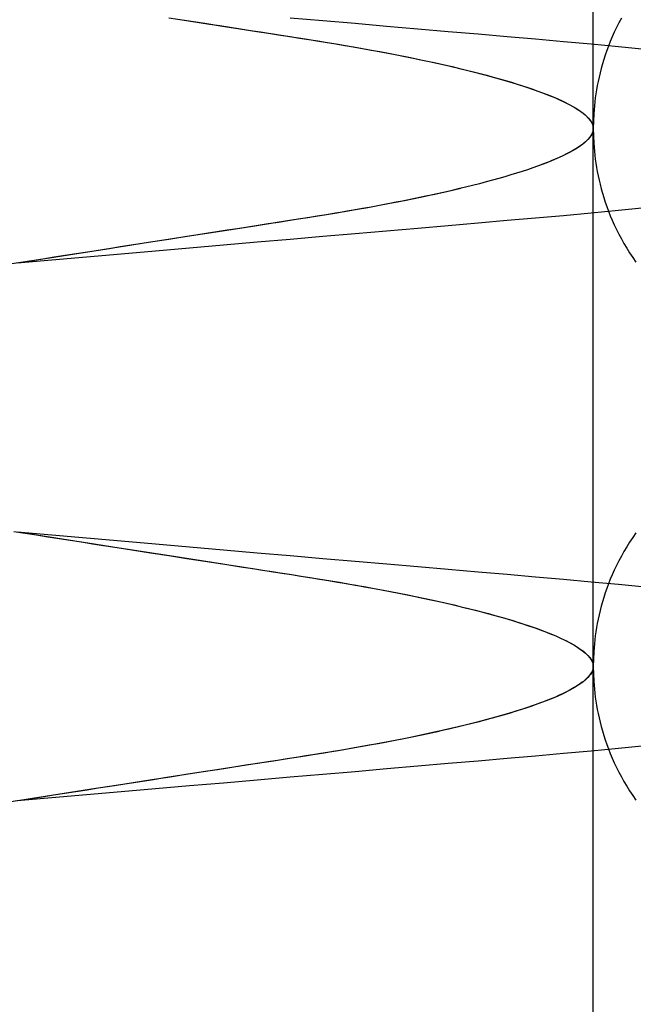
# Model space of a CAD drawing. Header units: millimetres. Extents: x -88 to 88, y -12 to 103.
# Tile 193 of 256: x -34.74 to -34.34, y 9.065 to 9.706. Entities that reach past the tile are written whole.
import ezdxf

# ---------------------------------------------------------------- set-up
doc = ezdxf.new("R2010")
doc.units = ezdxf.units.MM
doc.layers.add('Default', color=7, linetype='Continuous', true_color=0x000000)

msp = doc.modelspace()

# ---------------------------------------------------------------- linework, layer by layer
at = {"layer": 'Default', "color": 254, "true_color": 0xcad1ee}
for points in [[(-34.36618, 8.93519), (-34.36618, 10.18519)], [(-34.34787, 9.70699), (-34.34949, 9.70395), (-34.35101, 9.70092), (-34.35244, 9.69789), (-34.35379, 9.69488), (-34.35505, 9.69188), (-34.35623, 9.6889), (-34.35733, 9.68594), (-34.35835, 9.683), (-34.3593, 9.68008), (-34.36018, 9.67719), (-34.36098, 9.67432), (-34.36172, 9.67148), (-34.36239, 9.66867), (-34.363, 9.66589), (-34.36355, 9.66315), (-34.36404, 9.66043), (-34.36447, 9.65775), (-34.36485, 9.6551), (-34.36545, 9.64991), (-34.36587, 9.64485), (-34.3661, 9.63995), (-34.36618, 9.63519)], [(-34.36618, 9.63519), (-34.3661, 9.63043), (-34.36587, 9.62552), (-34.36545, 9.62047), (-34.36485, 9.61528), (-34.36447, 9.61263), (-34.36404, 9.60994), (-34.36355, 9.60723), (-34.363, 9.60448), (-34.36239, 9.6017), (-34.36172, 9.59889), (-34.36098, 9.59605), (-34.36018, 9.59319), (-34.3593, 9.59029), (-34.35835, 9.58738), (-34.35733, 9.58444), (-34.35623, 9.58147), (-34.35505, 9.57849), (-34.35379, 9.57549), (-34.35244, 9.57248), (-34.35101, 9.56946), (-34.34949, 9.56642), (-34.34787, 9.56338), (-34.34617, 9.56034), (-34.34437, 9.55729), (-34.34247, 9.55425), (-34.34047, 9.55122), (-34.33838, 9.5482)], [(-34.33838, 9.37218), (-34.34047, 9.36916), (-34.34247, 9.36612), (-34.34437, 9.36308), (-34.34617, 9.36004), (-34.34787, 9.35699), (-34.34949, 9.35395), (-34.35101, 9.35092), (-34.35244, 9.34789), (-34.35379, 9.34488), (-34.35505, 9.34188), (-34.35623, 9.3389), (-34.35733, 9.33594), (-34.35835, 9.333), (-34.3593, 9.33008), (-34.36018, 9.32719), (-34.36098, 9.32432), (-34.36172, 9.32148), (-34.36239, 9.31867), (-34.363, 9.31589), (-34.36355, 9.31315), (-34.36404, 9.31043), (-34.36447, 9.30775), (-34.36485, 9.3051), (-34.36545, 9.29991), (-34.36587, 9.29485), (-34.3661, 9.28995), (-34.36618, 9.28519)], [(-34.36618, 9.28519), (-34.3661, 9.28043), (-34.36587, 9.27552), (-34.36545, 9.27047), (-34.36485, 9.26528), (-34.36447, 9.26263), (-34.36404, 9.25994), (-34.36355, 9.25723), (-34.363, 9.25448), (-34.36239, 9.2517), (-34.36172, 9.24889), (-34.36098, 9.24605), (-34.36018, 9.24319), (-34.3593, 9.24029), (-34.35835, 9.23738), (-34.35733, 9.23444), (-34.35623, 9.23147), (-34.35505, 9.22849), (-34.35379, 9.22549), (-34.35244, 9.22248), (-34.35101, 9.21946), (-34.34949, 9.21642), (-34.34787, 9.21338), (-34.34617, 9.21034), (-34.34437, 9.20729), (-34.34247, 9.20425), (-34.34047, 9.20122), (-34.33838, 9.1982)]]:
    msp.add_lwpolyline(points, dxfattribs=at)
at = {"layer": 'Default', "color": 254, "true_color": 0xcad1ee, "extrusion": (0.866025, -1.14106e-14, 0.5)}
msp.add_lwpolyline([(9.69352, 13.14488), (9.69828, 13.14496), (9.70319, 13.1452), (9.70824, 13.14561), (9.71343, 13.14621), (9.71608, 13.14659), (9.71876, 13.14702), (9.72148, 13.14751), (9.72423, 13.14806), (9.72701, 13.14867), (9.72982, 13.14934), (9.73265, 13.15008), (9.73552, 13.15088), (9.73841, 13.15176), (9.74133, 13.15271), (9.74427, 13.15373), (9.74723, 13.15483), (9.75022, 13.15601), (9.75321, 13.15727), (9.75623, 13.15862), (9.75925, 13.16005), (9.76229, 13.16157), (9.76533, 13.16319), (9.76837, 13.16489), (9.77141, 13.16669), (9.77445, 13.16859), (9.77749, 13.17059), (9.78051, 13.17269), (9.78352, 13.17488), (9.78651, 13.17719), (9.78948, 13.17959), (9.79242, 13.1821), (9.79532, 13.18472), (9.79819, 13.18744), (9.80102, 13.19027), (9.8038, 13.19321), (9.80653, 13.19625), (9.80921, 13.1994), (9.81182, 13.20266), (9.81436, 13.20602), (9.81683, 13.20948), (9.81922, 13.21304), (9.82153, 13.21669), (9.82375, 13.22045), (9.82587, 13.2243), (9.8279, 13.22823), (9.82982, 13.23226), (9.83163, 13.23636), (9.83333, 13.24054), (9.83491, 13.2448), (9.83637, 13.24913), (9.8377, 13.25352), (9.83891, 13.25796), (9.83997, 13.26246), (9.84091, 13.267), (9.8417, 13.27159), (9.84235, 13.27621), (9.84286, 13.28085), (9.84323, 13.28552), (9.84345, 13.2902), (9.84352, 13.29488), (9.84345, 13.29957), (9.84323, 13.30425), (9.84286, 13.30892), (9.84235, 13.31356), (9.8417, 13.31818), (9.84091, 13.32276), (9.83997, 13.32731), (9.83891, 13.33181), (9.8377, 13.33625), (9.83637, 13.34064), (9.83491, 13.34497), (9.83333, 13.34922), (9.83163, 13.35341), (9.82982, 13.35751), (9.8279, 13.36154), (9.82587, 13.36547), (9.82375, 13.36932), (9.82153, 13.37307), (9.81922, 13.37673), (9.81683, 13.38029), (9.81436, 13.38375), (9.81182, 13.38711), (9.80921, 13.39037), (9.80653, 13.39351), (9.8038, 13.39656), (9.80102, 13.39949), (9.79819, 13.40232), (9.79532, 13.40505), (9.79242, 13.40767), (9.78948, 13.41018), (9.78651, 13.41258), (9.78352, 13.41488), (9.78051, 13.41708), (9.77749, 13.41918), (9.77445, 13.42118), (9.77141, 13.42307), (9.76837, 13.42488), (9.76533, 13.42658), (9.76229, 13.42819), (9.75925, 13.42972), (9.75623, 13.43115), (9.75321, 13.4325), (9.75022, 13.43376), (9.74723, 13.43494), (9.74427, 13.43604), (9.74133, 13.43706), (9.73841, 13.43801), (9.73552, 13.43888), (9.73265, 13.43969), (9.72982, 13.44043), (9.72701, 13.4411), (9.72423, 13.44171), (9.72148, 13.44226), (9.71876, 13.44275), (9.71608, 13.44318), (9.71343, 13.44356), (9.70824, 13.44416), (9.70319, 13.44457), (9.69828, 13.44481), (9.69352, 13.44488)], dxfattribs=at)
at = {"layer": 'Default', "color": 254, "true_color": 0xcad1ee, "extrusion": (0.866025, 6.6305e-15, -0.5)}
msp.add_lwpolyline([(9.57685, -20.24629), (9.58161, -20.24637), (9.58652, -20.2466), (9.59157, -20.24702), (9.59677, -20.24762), (9.59941, -20.248), (9.6021, -20.24843), (9.60481, -20.24892), (9.60756, -20.24947), (9.61034, -20.25008), (9.61315, -20.25075), (9.61599, -20.25149), (9.61885, -20.25229), (9.62175, -20.25317), (9.62466, -20.25412), (9.62761, -20.25514), (9.63057, -20.25624), (9.63355, -20.25742), (9.63655, -20.25868), (9.63956, -20.26003), (9.64258, -20.26146), (9.64562, -20.26298), (9.64866, -20.2646), (9.6517, -20.2663), (9.65475, -20.2681), (9.65779, -20.27), (9.66082, -20.272), (9.66385, -20.27409), (9.66685, -20.27629), (9.66984, -20.27859), (9.67281, -20.281), (9.67575, -20.28351), (9.67866, -20.28613), (9.68153, -20.28885), (9.68436, -20.29168), (9.68714, -20.29462), (9.68987, -20.29766), (9.69254, -20.30081), (9.69515, -20.30407), (9.69769, -20.30742), (9.70016, -20.31088), (9.70256, -20.31444), (9.70486, -20.3181), (9.70708, -20.32186), (9.70921, -20.3257), (9.71123, -20.32964), (9.71315, -20.33366), (9.71497, -20.33777), (9.71667, -20.34195), (9.71825, -20.34621), (9.7197, -20.35053), (9.72104, -20.35492), (9.72224, -20.35937), (9.72331, -20.36387), (9.72424, -20.36841), (9.72503, -20.373), (9.72569, -20.37762), (9.7262, -20.38226), (9.72656, -20.38693), (9.72678, -20.39161), (9.72685, -20.39629), (9.72678, -20.40098), (9.72656, -20.40566), (9.7262, -20.41032), (9.72569, -20.41497), (9.72503, -20.41959), (9.72424, -20.42417), (9.72331, -20.42872), (9.72224, -20.43322), (9.72104, -20.43766), (9.7197, -20.44205), (9.71825, -20.44638), (9.71667, -20.45063), (9.71497, -20.45482), (9.71315, -20.45892), (9.71123, -20.46294), (9.70921, -20.46688), (9.70708, -20.47073), (9.70486, -20.47448), (9.70256, -20.47814), (9.70016, -20.4817), (9.69769, -20.48516), (9.69515, -20.48852), (9.69254, -20.49177), (9.68987, -20.49492), (9.68714, -20.49797), (9.68436, -20.5009), (9.68153, -20.50373), (9.67866, -20.50646), (9.67575, -20.50907), (9.67281, -20.51159), (9.66984, -20.51399), (9.66685, -20.51629), (9.66385, -20.51849), (9.66082, -20.52059), (9.65779, -20.52258), (9.65475, -20.52448), (9.6517, -20.52628), (9.64866, -20.52799), (9.64562, -20.5296), (9.64258, -20.53112), (9.63956, -20.53256), (9.63655, -20.5339), (9.63355, -20.53517), (9.63057, -20.53635), (9.62761, -20.53745), (9.62466, -20.53847), (9.62175, -20.53942), (9.61885, -20.54029), (9.61599, -20.5411), (9.61315, -20.54184), (9.61034, -20.54251), (9.60756, -20.54312), (9.60481, -20.54366), (9.6021, -20.54415), (9.59941, -20.54459), (9.59677, -20.54497), (9.59157, -20.54557), (9.58652, -20.54598), (9.58161, -20.54622), (9.57685, -20.54629)], dxfattribs=at)
at = {"layer": 'Default', "color": 254, "true_color": 0xcad1ee, "extrusion": (0.866025, 1.20274e-14, 0.5)}
msp.add_lwpolyline([(9.69352, 13.44488), (9.68876, 13.44481), (9.68385, 13.44457), (9.6788, 13.44416), (9.67361, 13.44356), (9.67096, 13.44318), (9.66828, 13.44275), (9.66556, 13.44226), (9.66281, 13.44171), (9.66004, 13.4411), (9.65723, 13.44043), (9.65439, 13.43969), (9.65152, 13.43888), (9.64863, 13.43801), (9.64571, 13.43706), (9.64277, 13.43604), (9.63981, 13.43494), (9.63683, 13.43376), (9.63383, 13.4325), (9.63082, 13.43115), (9.62779, 13.42972), (9.62476, 13.42819), (9.62172, 13.42658), (9.61867, 13.42488), (9.61563, 13.42307), (9.61259, 13.42118), (9.60955, 13.41918), (9.60653, 13.41708), (9.60352, 13.41488), (9.60053, 13.41258), (9.59756, 13.41018), (9.59462, 13.40767), (9.59172, 13.40505), (9.58885, 13.40232), (9.58602, 13.39949), (9.58324, 13.39656), (9.58051, 13.39351), (9.57783, 13.39037), (9.57522, 13.38711), (9.57268, 13.38375), (9.57021, 13.38029), (9.56782, 13.37673), (9.56551, 13.37307), (9.56329, 13.36932), (9.56117, 13.36547), (9.55914, 13.36154), (9.55722, 13.35751), (9.55541, 13.35341), (9.55371, 13.34922), (9.55213, 13.34497), (9.55067, 13.34064), (9.54934, 13.33625), (9.54814, 13.33181), (9.54707, 13.32731), (9.54613, 13.32276), (9.54534, 13.31818), (9.54469, 13.31356), (9.54418, 13.30892), (9.54381, 13.30425), (9.54359, 13.29957), (9.54352, 13.29488), (9.54359, 13.2902), (9.54381, 13.28552), (9.54418, 13.28085), (9.54469, 13.27621), (9.54534, 13.27159), (9.54613, 13.267), (9.54707, 13.26246), (9.54814, 13.25796), (9.54934, 13.25352), (9.55067, 13.24913), (9.55213, 13.2448), (9.55371, 13.24054), (9.55541, 13.23636), (9.55722, 13.23226), (9.55914, 13.22823), (9.56117, 13.2243), (9.56329, 13.22045), (9.56551, 13.21669), (9.56782, 13.21304), (9.57021, 13.20948), (9.57268, 13.20602), (9.57522, 13.20266), (9.57783, 13.1994), (9.58051, 13.19625), (9.58324, 13.19321), (9.58602, 13.19027), (9.58885, 13.18744), (9.59172, 13.18472), (9.59462, 13.1821), (9.59756, 13.17959), (9.60053, 13.17719), (9.60352, 13.17488), (9.60653, 13.17269), (9.60955, 13.17059), (9.61259, 13.16859), (9.61563, 13.16669), (9.61867, 13.16489), (9.62172, 13.16319), (9.62476, 13.16157), (9.62779, 13.16005), (9.63082, 13.15862), (9.63383, 13.15727), (9.63683, 13.15601), (9.63981, 13.15483), (9.64277, 13.15373), (9.64571, 13.15271), (9.64863, 13.15176), (9.65152, 13.15088), (9.65439, 13.15008), (9.65723, 13.14934), (9.66004, 13.14867), (9.66281, 13.14806), (9.66556, 13.14751), (9.66828, 13.14702), (9.67096, 13.14659), (9.67361, 13.14621), (9.6788, 13.14561), (9.68385, 13.1452), (9.68876, 13.14496), (9.69352, 13.14488)], dxfattribs=at)
at = {"layer": 'Default', "color": 254, "true_color": 0xcad1ee, "extrusion": (-0.076854, 0.988116, 0.133114)}
msp.add_lwpolyline([(33.5471, -5.54887), (33.55251, -5.53693), (33.55834, -5.52517), (33.56457, -5.5136), (33.5712, -5.50225), (33.57821, -5.49114), (33.58559, -5.48028), (33.59332, -5.46969), (33.60139, -5.4594)], dxfattribs=at)
at = {"layer": 'Default', "color": 254, "true_color": 0xcad1ee, "extrusion": (0.866025, 5.05768e-14, -0.5)}
msp.add_lwpolyline([(9.57685, -20.54629), (9.57209, -20.54622), (9.56719, -20.54598), (9.56214, -20.54557), (9.55694, -20.54497), (9.55429, -20.54459), (9.55161, -20.54415), (9.5489, -20.54366), (9.54615, -20.54312), (9.54337, -20.54251), (9.54056, -20.54184), (9.53772, -20.5411), (9.53485, -20.54029), (9.53196, -20.53942), (9.52904, -20.53847), (9.5261, -20.53745), (9.52314, -20.53635), (9.52016, -20.53517), (9.51716, -20.5339), (9.51415, -20.53256), (9.51112, -20.53112), (9.50809, -20.5296), (9.50505, -20.52799), (9.50201, -20.52628), (9.49896, -20.52448), (9.49592, -20.52258), (9.49289, -20.52059), (9.48986, -20.51849), (9.48685, -20.51629), (9.48386, -20.51399), (9.4809, -20.51159), (9.47796, -20.50907), (9.47505, -20.50646), (9.47218, -20.50373), (9.46935, -20.5009), (9.46657, -20.49797), (9.46384, -20.49492), (9.46117, -20.49177), (9.45856, -20.48852), (9.45601, -20.48516), (9.45354, -20.4817), (9.45115, -20.47814), (9.44885, -20.47448), (9.44663, -20.47073), (9.4445, -20.46688), (9.44248, -20.46294), (9.44055, -20.45892), (9.43874, -20.45482), (9.43704, -20.45063), (9.43546, -20.44638), (9.434, -20.44205), (9.43267, -20.43766), (9.43147, -20.43322), (9.4304, -20.42872), (9.42947, -20.42417), (9.42867, -20.41959), (9.42802, -20.41497), (9.42751, -20.41032), (9.42715, -20.40566), (9.42693, -20.40098), (9.42685, -20.39629), (9.42693, -20.39161), (9.42715, -20.38693), (9.42751, -20.38226), (9.42802, -20.37762), (9.42867, -20.373), (9.42947, -20.36841), (9.4304, -20.36387), (9.43147, -20.35937), (9.43267, -20.35492), (9.434, -20.35053), (9.43546, -20.34621), (9.43704, -20.34195), (9.43874, -20.33777), (9.44055, -20.33366), (9.44248, -20.32964), (9.4445, -20.3257), (9.44663, -20.32186), (9.44885, -20.3181), (9.45115, -20.31444), (9.45354, -20.31088), (9.45601, -20.30742), (9.45856, -20.30407), (9.46117, -20.30081), (9.46384, -20.29766), (9.46657, -20.29462), (9.46935, -20.29168), (9.47218, -20.28885), (9.47505, -20.28613), (9.47796, -20.28351), (9.4809, -20.281), (9.48386, -20.27859), (9.48685, -20.27629), (9.48986, -20.27409), (9.49289, -20.272), (9.49592, -20.27), (9.49896, -20.2681), (9.50201, -20.2663), (9.50505, -20.2646), (9.50809, -20.26298), (9.51112, -20.26146), (9.51415, -20.26003), (9.51716, -20.25868), (9.52016, -20.25742), (9.52314, -20.25624), (9.5261, -20.25514), (9.52904, -20.25412), (9.53196, -20.25317), (9.53485, -20.25229), (9.53772, -20.25149), (9.54056, -20.25075), (9.54337, -20.25008), (9.54615, -20.24947), (9.5489, -20.24892), (9.55161, -20.24843), (9.55429, -20.248), (9.55694, -20.24762), (9.56214, -20.24702), (9.56719, -20.2466), (9.57209, -20.24637), (9.57685, -20.24629)], dxfattribs=at)
at = {"layer": 'Default', "color": 254, "true_color": 0xcad1ee, "extrusion": (0, 1, 0)}
msp.add_lwpolyline([(34.74118, -3.645), (34.72823, -3.64522), (34.71531, -3.64589), (34.70241, -3.64701), (34.68956, -3.64857), (34.67677, -3.65057), (34.66405, -3.65302), (34.65143, -3.6559), (34.63892, -3.65921), (34.62653, -3.66296), (34.61427, -3.66713), (34.60217, -3.67172), (34.59023, -3.67672), (34.57847, -3.68214), (34.56691, -3.68795), (34.55555, -3.69417), (34.54441, -3.70077), (34.53351, -3.70775), (34.52286, -3.7151), (34.51246, -3.72282), (34.50234, -3.73089), (34.49251, -3.73931), (34.48297, -3.74806), (34.47373, -3.75713), (34.46482, -3.76652), (34.45624, -3.77621), (34.44799, -3.78619), (34.4401, -3.79645), (34.43256, -3.80698), (34.42539, -3.81775), (34.4186, -3.82878), (34.41219, -3.84002), (34.40617, -3.85149), (34.40056, -3.86315), (34.39535, -3.875), (34.39055, -3.88702), (34.38617, -3.8992), (34.38221, -3.91153), (34.37868, -3.92399), (34.37558, -3.93655), (34.37292, -3.94922), (34.37069, -3.96198), (34.36891, -3.9748), (34.36757, -3.98767), (34.36668, -4.00059), (34.36623, -4.01353), (34.36623, -4.02647), (34.36668, -4.03941), (34.36757, -4.05233), (34.36891, -4.0652), (34.37069, -4.07802), (34.37292, -4.09078), (34.37558, -4.10345), (34.37868, -4.11601), (34.38221, -4.12847), (34.38617, -4.1408), (34.39055, -4.15298), (34.39535, -4.165), (34.40056, -4.17685), (34.40617, -4.18851), (34.41219, -4.19998), (34.4186, -4.21122), (34.42539, -4.22225), (34.43256, -4.23302), (34.4401, -4.24355), (34.44799, -4.25381), (34.45624, -4.26379), (34.46482, -4.27348), (34.47373, -4.28287), (34.48297, -4.29194), (34.49251, -4.30069), (34.50234, -4.30911), (34.51246, -4.31718), (34.52286, -4.3249), (34.53351, -4.33225), (34.54441, -4.33923), (34.55555, -4.34583), (34.56691, -4.35205), (34.57847, -4.35786), (34.59023, -4.36328), (34.60217, -4.36828), (34.61427, -4.37287), (34.62653, -4.37704), (34.63892, -4.38079), (34.65143, -4.3841), (34.66405, -4.38698), (34.67677, -4.38943), (34.68956, -4.39143), (34.70241, -4.39299), (34.71531, -4.39411), (34.72823, -4.39478), (34.74118, -4.395)], dxfattribs=at)
at = {"layer": 'Default', "color": 254, "true_color": 0xcad1ee, "extrusion": (0.866025, -5.09623e-14, 0.5)}
msp.add_lwpolyline([(9.34352, 13.14488), (9.34828, 13.14496), (9.35319, 13.1452), (9.35824, 13.14561), (9.36343, 13.14621), (9.36608, 13.14659), (9.36876, 13.14702), (9.37148, 13.14751), (9.37423, 13.14806), (9.37701, 13.14867), (9.37982, 13.14934), (9.38265, 13.15008), (9.38552, 13.15088), (9.38841, 13.15176), (9.39133, 13.15271), (9.39427, 13.15373), (9.39723, 13.15483), (9.40022, 13.15601), (9.40321, 13.15727), (9.40623, 13.15862), (9.40925, 13.16005), (9.41229, 13.16157), (9.41533, 13.16319), (9.41837, 13.16489), (9.42141, 13.16669), (9.42445, 13.16859), (9.42749, 13.17059), (9.43051, 13.17269), (9.43352, 13.17488), (9.43651, 13.17719), (9.43948, 13.17959), (9.44242, 13.1821), (9.44532, 13.18472), (9.44819, 13.18744), (9.45102, 13.19027), (9.4538, 13.19321), (9.45653, 13.19625), (9.45921, 13.1994), (9.46182, 13.20266), (9.46436, 13.20602), (9.46683, 13.20948), (9.46922, 13.21304), (9.47153, 13.21669), (9.47375, 13.22045), (9.47587, 13.2243), (9.4779, 13.22823), (9.47982, 13.23226), (9.48163, 13.23636), (9.48333, 13.24054), (9.48491, 13.2448), (9.48637, 13.24913), (9.4877, 13.25352), (9.48891, 13.25796), (9.48997, 13.26246), (9.49091, 13.267), (9.4917, 13.27159), (9.49235, 13.27621), (9.49286, 13.28085), (9.49323, 13.28552), (9.49345, 13.2902), (9.49352, 13.29488), (9.49345, 13.29957), (9.49323, 13.30425), (9.49286, 13.30892), (9.49235, 13.31356), (9.4917, 13.31818), (9.49091, 13.32276), (9.48997, 13.32731), (9.48891, 13.33181), (9.4877, 13.33625), (9.48637, 13.34064), (9.48491, 13.34497), (9.48333, 13.34922), (9.48163, 13.35341), (9.47982, 13.35751), (9.4779, 13.36154), (9.47587, 13.36547), (9.47375, 13.36932), (9.47153, 13.37307), (9.46922, 13.37673), (9.46683, 13.38029), (9.46436, 13.38375), (9.46182, 13.38711), (9.45921, 13.39037), (9.45653, 13.39351), (9.4538, 13.39656), (9.45102, 13.39949), (9.44819, 13.40232), (9.44532, 13.40505), (9.44242, 13.40767), (9.43948, 13.41018), (9.43651, 13.41258), (9.43352, 13.41488), (9.43051, 13.41708), (9.42749, 13.41918), (9.42445, 13.42118), (9.42141, 13.42307), (9.41837, 13.42488), (9.41533, 13.42658), (9.41229, 13.42819), (9.40925, 13.42972), (9.40623, 13.43115), (9.40321, 13.4325), (9.40022, 13.43376), (9.39723, 13.43494), (9.39427, 13.43604), (9.39133, 13.43706), (9.38841, 13.43801), (9.38552, 13.43888), (9.38265, 13.43969), (9.37982, 13.44043), (9.37701, 13.4411), (9.37423, 13.44171), (9.37148, 13.44226), (9.36876, 13.44275), (9.36608, 13.44318), (9.36343, 13.44356), (9.35824, 13.44416), (9.35319, 13.44457), (9.34828, 13.44481), (9.34352, 13.44488)], dxfattribs=at)
at = {"layer": 'Default', "color": 254, "true_color": 0xcad1ee, "extrusion": (0.866025, -2.52884e-14, -0.5)}
msp.add_lwpolyline([(9.22685, -20.24629), (9.23161, -20.24637), (9.23652, -20.2466), (9.24157, -20.24702), (9.24677, -20.24762), (9.24941, -20.248), (9.2521, -20.24843), (9.25481, -20.24892), (9.25756, -20.24947), (9.26034, -20.25008), (9.26315, -20.25075), (9.26599, -20.25149), (9.26885, -20.25229), (9.27175, -20.25317), (9.27466, -20.25412), (9.27761, -20.25514), (9.28057, -20.25624), (9.28355, -20.25742), (9.28655, -20.25868), (9.28956, -20.26003), (9.29258, -20.26146), (9.29562, -20.26298), (9.29866, -20.2646), (9.3017, -20.2663), (9.30475, -20.2681), (9.30779, -20.27), (9.31082, -20.272), (9.31385, -20.27409), (9.31685, -20.27629), (9.31984, -20.27859), (9.32281, -20.281), (9.32575, -20.28351), (9.32866, -20.28613), (9.33153, -20.28885), (9.33436, -20.29168), (9.33714, -20.29462), (9.33987, -20.29766), (9.34254, -20.30081), (9.34515, -20.30407), (9.34769, -20.30742), (9.35016, -20.31088), (9.35256, -20.31444), (9.35486, -20.3181), (9.35708, -20.32186), (9.35921, -20.3257), (9.36123, -20.32964), (9.36315, -20.33366), (9.36497, -20.33777), (9.36667, -20.34195), (9.36825, -20.34621), (9.3697, -20.35053), (9.37104, -20.35492), (9.37224, -20.35937), (9.37331, -20.36387), (9.37424, -20.36841), (9.37503, -20.373), (9.37569, -20.37762), (9.3762, -20.38226), (9.37656, -20.38693), (9.37678, -20.39161), (9.37685, -20.39629), (9.37678, -20.40098), (9.37656, -20.40566), (9.3762, -20.41032), (9.37569, -20.41497), (9.37503, -20.41959), (9.37424, -20.42417), (9.37331, -20.42872), (9.37224, -20.43322), (9.37104, -20.43766), (9.3697, -20.44205), (9.36825, -20.44638), (9.36667, -20.45063), (9.36497, -20.45482), (9.36315, -20.45892), (9.36123, -20.46294), (9.35921, -20.46688), (9.35708, -20.47073), (9.35486, -20.47448), (9.35256, -20.47814), (9.35016, -20.4817), (9.34769, -20.48516), (9.34515, -20.48852), (9.34254, -20.49177), (9.33987, -20.49492), (9.33714, -20.49797), (9.33436, -20.5009), (9.33153, -20.50373), (9.32866, -20.50646), (9.32575, -20.50907), (9.32281, -20.51159), (9.31984, -20.51399), (9.31685, -20.51629), (9.31385, -20.51849), (9.31082, -20.52059), (9.30779, -20.52258), (9.30475, -20.52448), (9.3017, -20.52628), (9.29866, -20.52799), (9.29562, -20.5296), (9.29258, -20.53112), (9.28956, -20.53256), (9.28655, -20.5339), (9.28355, -20.53517), (9.28057, -20.53635), (9.27761, -20.53745), (9.27466, -20.53847), (9.27175, -20.53942), (9.26885, -20.54029), (9.26599, -20.5411), (9.26315, -20.54184), (9.26034, -20.54251), (9.25756, -20.54312), (9.25481, -20.54366), (9.2521, -20.54415), (9.24941, -20.54459), (9.24677, -20.54497), (9.24157, -20.54557), (9.23652, -20.54598), (9.23161, -20.54622), (9.22685, -20.54629)], dxfattribs=at)
at = {"layer": 'Default', "color": 254, "true_color": 0xcad1ee, "extrusion": (0.866025, 4.85723e-14, 0.5)}
msp.add_lwpolyline([(9.34352, 13.44488), (9.33876, 13.44481), (9.33385, 13.44457), (9.3288, 13.44416), (9.32361, 13.44356), (9.32096, 13.44318), (9.31828, 13.44275), (9.31556, 13.44226), (9.31281, 13.44171), (9.31004, 13.4411), (9.30723, 13.44043), (9.30439, 13.43969), (9.30152, 13.43888), (9.29863, 13.43801), (9.29571, 13.43706), (9.29277, 13.43604), (9.28981, 13.43494), (9.28683, 13.43376), (9.28383, 13.4325), (9.28082, 13.43115), (9.27779, 13.42972), (9.27476, 13.42819), (9.27172, 13.42658), (9.26867, 13.42488), (9.26563, 13.42307), (9.26259, 13.42118), (9.25955, 13.41918), (9.25653, 13.41708), (9.25352, 13.41488), (9.25053, 13.41258), (9.24756, 13.41018), (9.24462, 13.40767), (9.24172, 13.40505), (9.23885, 13.40232), (9.23602, 13.39949), (9.23324, 13.39656), (9.23051, 13.39351), (9.22783, 13.39037), (9.22522, 13.38711), (9.22268, 13.38375), (9.22021, 13.38029), (9.21782, 13.37673), (9.21551, 13.37307), (9.21329, 13.36932), (9.21117, 13.36547), (9.20914, 13.36154), (9.20722, 13.35751), (9.20541, 13.35341), (9.20371, 13.34922), (9.20213, 13.34497), (9.20067, 13.34064), (9.19934, 13.33625), (9.19814, 13.33181), (9.19707, 13.32731), (9.19613, 13.32276), (9.19534, 13.31818), (9.19469, 13.31356), (9.19418, 13.30892), (9.19381, 13.30425), (9.19359, 13.29957), (9.19352, 13.29488), (9.19359, 13.2902), (9.19381, 13.28552), (9.19418, 13.28085), (9.19469, 13.27621), (9.19534, 13.27159), (9.19613, 13.267), (9.19707, 13.26246), (9.19814, 13.25796), (9.19934, 13.25352), (9.20067, 13.24913), (9.20213, 13.2448), (9.20371, 13.24054), (9.20541, 13.23636), (9.20722, 13.23226), (9.20914, 13.22823), (9.21117, 13.2243), (9.21329, 13.22045), (9.21551, 13.21669), (9.21782, 13.21304), (9.22021, 13.20948), (9.22268, 13.20602), (9.22522, 13.20266), (9.22783, 13.1994), (9.23051, 13.19625), (9.23324, 13.19321), (9.23602, 13.19027), (9.23885, 13.18744), (9.24172, 13.18472), (9.24462, 13.1821), (9.24756, 13.17959), (9.25053, 13.17719), (9.25352, 13.17488), (9.25653, 13.17269), (9.25955, 13.17059), (9.26259, 13.16859), (9.26563, 13.16669), (9.26867, 13.16489), (9.27172, 13.16319), (9.27476, 13.16157), (9.27779, 13.16005), (9.28082, 13.15862), (9.28383, 13.15727), (9.28683, 13.15601), (9.28981, 13.15483), (9.29277, 13.15373), (9.29571, 13.15271), (9.29863, 13.15176), (9.30152, 13.15088), (9.30439, 13.15008), (9.30723, 13.14934), (9.31004, 13.14867), (9.31281, 13.14806), (9.31556, 13.14751), (9.31828, 13.14702), (9.32096, 13.14659), (9.32361, 13.14621), (9.3288, 13.14561), (9.33385, 13.1452), (9.33876, 13.14496), (9.34352, 13.14488)], dxfattribs=at)
at = {"layer": 'Default', "color": 254, "true_color": 0xcad1ee, "extrusion": (0.866025, 5.52799e-14, -0.5)}
msp.add_lwpolyline([(9.22685, -20.54629), (9.22209, -20.54622), (9.21719, -20.54598), (9.21214, -20.54557), (9.20694, -20.54497), (9.20429, -20.54459), (9.20161, -20.54415), (9.1989, -20.54366), (9.19615, -20.54312), (9.19337, -20.54251), (9.19056, -20.54184), (9.18772, -20.5411), (9.18485, -20.54029), (9.18196, -20.53942), (9.17904, -20.53847), (9.1761, -20.53745), (9.17314, -20.53635), (9.17016, -20.53517), (9.16716, -20.5339), (9.16415, -20.53256), (9.16112, -20.53112), (9.15809, -20.5296), (9.15505, -20.52799), (9.15201, -20.52628), (9.14896, -20.52448), (9.14592, -20.52258), (9.14289, -20.52059), (9.13986, -20.51849), (9.13685, -20.51629), (9.13386, -20.51399), (9.1309, -20.51159), (9.12796, -20.50907), (9.12505, -20.50646), (9.12218, -20.50373), (9.11935, -20.5009), (9.11657, -20.49797), (9.11384, -20.49492), (9.11117, -20.49177), (9.10856, -20.48852), (9.10601, -20.48516), (9.10354, -20.4817), (9.10115, -20.47814), (9.09885, -20.47448), (9.09663, -20.47073), (9.0945, -20.46688), (9.09248, -20.46294), (9.09055, -20.45892), (9.08874, -20.45482), (9.08704, -20.45063), (9.08546, -20.44638), (9.084, -20.44205), (9.08267, -20.43766), (9.08147, -20.43322), (9.0804, -20.42872), (9.07947, -20.42417), (9.07867, -20.41959), (9.07802, -20.41497), (9.07751, -20.41032), (9.07715, -20.40566), (9.07693, -20.40098), (9.07685, -20.39629), (9.07693, -20.39161), (9.07715, -20.38693), (9.07751, -20.38226), (9.07802, -20.37762), (9.07867, -20.373), (9.07947, -20.36841), (9.0804, -20.36387), (9.08147, -20.35937), (9.08267, -20.35492), (9.084, -20.35053), (9.08546, -20.34621), (9.08704, -20.34195), (9.08874, -20.33777), (9.09055, -20.33366), (9.09248, -20.32964), (9.0945, -20.3257), (9.09663, -20.32186), (9.09885, -20.3181), (9.10115, -20.31444), (9.10354, -20.31088), (9.10601, -20.30742), (9.10856, -20.30407), (9.11117, -20.30081), (9.11384, -20.29766), (9.11657, -20.29462), (9.11935, -20.29168), (9.12218, -20.28885), (9.12505, -20.28613), (9.12796, -20.28351), (9.1309, -20.281), (9.13386, -20.27859), (9.13685, -20.27629), (9.13986, -20.27409), (9.14289, -20.272), (9.14592, -20.27), (9.14896, -20.2681), (9.15201, -20.2663), (9.15505, -20.2646), (9.15809, -20.26298), (9.16112, -20.26146), (9.16415, -20.26003), (9.16716, -20.25868), (9.17016, -20.25742), (9.17314, -20.25624), (9.1761, -20.25514), (9.17904, -20.25412), (9.18196, -20.25317), (9.18485, -20.25229), (9.18772, -20.25149), (9.19056, -20.25075), (9.19337, -20.25008), (9.19615, -20.24947), (9.1989, -20.24892), (9.20161, -20.24843), (9.20429, -20.248), (9.20694, -20.24762), (9.21214, -20.24702), (9.21719, -20.2466), (9.22209, -20.24637), (9.22685, -20.24629)], dxfattribs=at)
at = {"layer": 'Default', "color": 254, "true_color": 0xcad1ee}
for points in [[(-34.64247, 9.70733, -4.46178), (-34.63065, 9.70549, -4.45834), (-34.619, 9.70368, -4.45454), (-34.60755, 9.7019, -4.45038), (-34.59631, 9.70015, -4.44589), (-34.58528, 9.69844, -4.44106), (-34.5745, 9.69676, -4.43592), (-34.56396, 9.69512, -4.43048), (-34.55368, 9.69352, -4.42476), (-34.54358, 9.69192, -4.41872), (-34.5336, 9.69028, -4.41231), (-34.52376, 9.6886, -4.40554), (-34.51407, 9.68689, -4.3984), (-34.50455, 9.68514, -4.39092), (-34.49522, 9.68336, -4.38308), (-34.48611, 9.68155, -4.37489), (-34.47723, 9.67971, -4.36637), (-34.46859, 9.67785, -4.35753), (-34.46021, 9.67596, -4.34836), (-34.45212, 9.67406, -4.3389), (-34.44433, 9.67213, -4.32914), (-34.43685, 9.6702, -4.31911), (-34.42969, 9.66826, -4.30881), (-34.42288, 9.66631, -4.29827), (-34.41642, 9.66435, -4.2875), (-34.41032, 9.6624, -4.27652), (-34.4046, 9.66045, -4.26535), (-34.39926, 9.65851, -4.25401), (-34.39431, 9.65657, -4.24251), (-34.38976, 9.65465, -4.23088), (-34.38561, 9.65275, -4.21914), (-34.38186, 9.65086, -4.20731), (-34.37852, 9.649, -4.1954), (-34.37558, 9.64716, -4.18345), (-34.37305, 9.64535, -4.17146), (-34.37092, 9.64357, -4.15947), (-34.3692, 9.64182, -4.14748), (-34.36786, 9.6401, -4.13552), (-34.36692, 9.63843, -4.12361), (-34.36636, 9.63679, -4.11177), (-34.36618, 9.63519, -4.1), (-34.36631, 9.63383, -4.09001), (-34.36671, 9.63245, -4.07996), (-34.36739, 9.63103, -4.06986), (-34.36835, 9.62959, -4.05973), (-34.36959, 9.62813, -4.04956), (-34.37111, 9.62664, -4.03937), (-34.37292, 9.62512, -4.02919), (-34.37503, 9.62359, -4.019), (-34.37743, 9.62203, -4.00884), (-34.38012, 9.62046, -3.99871), (-34.3831, 9.61887, -3.98862), (-34.38638, 9.61726, -3.97859), (-34.38994, 9.61564, -3.96862), (-34.3938, 9.61401, -3.95874), (-34.39794, 9.61237, -3.94896), (-34.40237, 9.61072, -3.93927)], [(-34.5635, 9.70733, -4.7512), (-34.54222, 9.70549, -4.74502), (-34.52126, 9.70368, -4.73817), (-34.50065, 9.7019, -4.73069), (-34.48041, 9.70015, -4.7226), (-34.46057, 9.69844, -4.71391), (-34.44115, 9.69676, -4.70466), (-34.42218, 9.69512, -4.69487), (-34.40367, 9.69352, -4.68457), (-34.3855, 9.69192, -4.67369), (-34.36754, 9.69028, -4.66216), (-34.34982, 9.6886, -4.64997), (-34.33237, 9.68689, -4.63713)], [(-34.6365, 9.70641, -4.4601), (-34.62962, 9.70533, -4.45803), (-34.62278, 9.70427, -4.45582), (-34.61598, 9.70321, -4.45349), (-34.60922, 9.70216, -4.45102), (-34.60251, 9.70112, -4.44842), (-34.59585, 9.70008, -4.4457), (-34.58924, 9.69905, -4.44284), (-34.58268, 9.69803, -4.43986), (-34.57618, 9.69702, -4.43675), (-34.56973, 9.69602, -4.43351), (-34.56353, 9.69505, -4.43026), (-34.55741, 9.6941, -4.42689), (-34.55137, 9.69315, -4.42342), (-34.5454, 9.6922, -4.41984), (-34.53949, 9.69124, -4.41615), (-34.53365, 9.69028, -4.41235), (-34.52787, 9.68931, -4.40843), (-34.52216, 9.68833, -4.4044), (-34.51635, 9.6873, -4.40013), (-34.51064, 9.68627, -4.39577), (-34.50503, 9.68523, -4.39132), (-34.49951, 9.68419, -4.38675), (-34.49408, 9.68314, -4.38209), (-34.48874, 9.68208, -4.37731), (-34.48348, 9.68101, -4.37243), (-34.4783, 9.67994, -4.36743), (-34.47308, 9.67882, -4.3622), (-34.46797, 9.67771, -4.35688), (-34.46298, 9.67659, -4.35146), (-34.45809, 9.67547, -4.34595), (-34.45333, 9.67434, -4.34035), (-34.44868, 9.67322, -4.33467), (-34.44414, 9.67209, -4.3289), (-34.43972, 9.67096, -4.32305), (-34.43542, 9.66982, -4.31712), (-34.43124, 9.66869, -4.31111), (-34.42718, 9.66755, -4.30502), (-34.42324, 9.66642, -4.29886), (-34.41943, 9.66528, -4.29262), (-34.41573, 9.66414, -4.28632), (-34.41216, 9.663, -4.27994), (-34.40872, 9.66187, -4.27349), (-34.4054, 9.66073, -4.26698), (-34.40221, 9.6596, -4.26041), (-34.39915, 9.65847, -4.25377), (-34.39622, 9.65734, -4.24707), (-34.39341, 9.65621, -4.24031), (-34.39074, 9.65508, -4.2335), (-34.3882, 9.65396, -4.22663), (-34.38579, 9.65284, -4.21971), (-34.38352, 9.65172, -4.21274), (-34.38138, 9.65061, -4.20572), (-34.37938, 9.6495, -4.19865), (-34.37752, 9.6484, -4.19153), (-34.37579, 9.6473, -4.18437), (-34.3742, 9.64621, -4.17717), (-34.37275, 9.64512, -4.16993), (-34.37145, 9.64404, -4.16266), (-34.37033, 9.64302, -4.1557), (-34.36935, 9.64201, -4.14873), (-34.36851, 9.64101, -4.14175), (-34.36779, 9.64002, -4.13475), (-34.3672, 9.63904, -4.12775), (-34.36675, 9.63807, -4.12073), (-34.36643, 9.6371, -4.11372), (-34.36623, 9.63613, -4.10669), (-34.36617, 9.63516, -4.09967), (-34.36625, 9.63419, -4.09264), (-34.36645, 9.63322, -4.08562), (-34.36679, 9.63225, -4.07859), (-34.36725, 9.63127, -4.07158), (-34.36785, 9.63028, -4.06456), (-34.36858, 9.62928, -4.05756), (-34.36945, 9.62827, -4.05057), (-34.37048, 9.62722, -4.04334), (-34.37165, 9.62616, -4.03614), (-34.37296, 9.62509, -4.02897), (-34.37441, 9.62402, -4.02183), (-34.376, 9.62293, -4.01472), (-34.37772, 9.62185, -4.00765), (-34.37958, 9.62076, -4.00061), (-34.38158, 9.61966, -3.99362), (-34.38371, 9.61855, -3.98666), (-34.38598, 9.61745, -3.97975), (-34.38838, 9.61633, -3.97288), (-34.39091, 9.61522, -3.96606), (-34.39358, 9.6141, -3.95928), (-34.39638, 9.61298, -3.95256), (-34.39931, 9.61185, -3.94589), (-34.40237, 9.61072, -3.93927), (-34.4056, 9.60957, -3.93263), (-34.40896, 9.60843, -3.92606), (-34.41244, 9.60728, -3.91956), (-34.41605, 9.60613, -3.91313), (-34.41979, 9.60499, -3.90677), (-34.42365, 9.60384, -3.9005), (-34.42763, 9.6027, -3.8943), (-34.43173, 9.60155, -3.88818), (-34.43595, 9.60041, -3.88214), (-34.44029, 9.59927, -3.87618), (-34.44475, 9.59813, -3.87031), (-34.44932, 9.597, -3.86453), (-34.45401, 9.59587, -3.85884), (-34.45881, 9.59474, -3.85323), (-34.46372, 9.59361, -3.84772), (-34.46875, 9.59249, -3.8423), (-34.47369, 9.59142, -3.83717), (-34.47873, 9.59035, -3.83214), (-34.48386, 9.58929, -3.82721), (-34.48907, 9.58824, -3.82238), (-34.49438, 9.5872, -3.81766), (-34.49978, 9.58616, -3.81303), (-34.50526, 9.58513, -3.80851), (-34.51082, 9.5841, -3.80409), (-34.51647, 9.58308, -3.79978), (-34.5222, 9.58207, -3.79557), (-34.52802, 9.58107, -3.79147), (-34.53391, 9.58007, -3.78749), (-34.53988, 9.57908, -3.78361), (-34.54593, 9.57809, -3.77984), (-34.55205, 9.57712, -3.77619), (-34.55824, 9.57614, -3.77265), (-34.56468, 9.57514, -3.76913), (-34.57117, 9.57413, -3.76575), (-34.57772, 9.57311, -3.7625), (-34.58432, 9.57209, -3.75938), (-34.59097, 9.57105, -3.75639), (-34.59767, 9.57001, -3.75354), (-34.60442, 9.56896, -3.75082), (-34.61122, 9.5679, -3.74824), (-34.61805, 9.56684, -3.74579), (-34.62493, 9.56577, -3.74347), (-34.63184, 9.56469, -3.74129), (-34.6388, 9.56361, -3.73924), (-34.64578, 9.56253, -3.73733), (-34.65281, 9.56143, -3.73556), (-34.65986, 9.56034, -3.73392), (-34.66694, 9.55924, -3.73242), (-34.67405, 9.55813, -3.73105), (-34.68118, 9.55702, -3.72983), (-34.68833, 9.55591, -3.72874), (-34.69551, 9.55479, -3.72779), (-34.70271, 9.55367, -3.72698), (-34.70992, 9.55255, -3.7263), (-34.71715, 9.55142, -3.72577), (-34.72439, 9.5503, -3.72537), (-34.73164, 9.54917, -3.72512), (-34.7389, 9.54804, -3.72501), (-34.74617, 9.54691, -3.72503)], [(-34.45232, 9.59627, -3.86087), (-34.45784, 9.59496, -3.85434), (-34.4635, 9.59366, -3.84797), (-34.46929, 9.59237, -3.84173), (-34.4752, 9.5911, -3.83565), (-34.48123, 9.58983, -3.82971), (-34.48738, 9.58857, -3.82394), (-34.49363, 9.58733, -3.81832), (-34.49998, 9.5861, -3.81286), (-34.50642, 9.58488, -3.80757), (-34.51296, 9.58369, -3.80244), (-34.51957, 9.5825, -3.79748), (-34.52626, 9.58134, -3.79269), (-34.53303, 9.58019, -3.78807), (-34.53985, 9.57906, -3.78362), (-34.54674, 9.57795, -3.77935), (-34.55368, 9.57685, -3.77524), (-34.56396, 9.57525, -3.76952), (-34.5745, 9.57362, -3.76408), (-34.58528, 9.57194, -3.75894), (-34.59631, 9.57022, -3.75411), (-34.60755, 9.56847, -3.74962), (-34.619, 9.56669, -3.74546), (-34.63065, 9.56488, -3.74166), (-34.64247, 9.56304, -3.73822), (-34.65445, 9.56118, -3.73517), (-34.66657, 9.55929, -3.7325), (-34.67881, 9.55739, -3.73022), (-34.69116, 9.55547, -3.72835), (-34.70359, 9.55353, -3.72689), (-34.71609, 9.55159, -3.72584), (-34.72862, 9.54964, -3.72521), (-34.74118, 9.54769, -3.725)], [(-34.33237, 9.58349, -3.56287), (-34.34982, 9.58177, -3.55004), (-34.36754, 9.58009, -3.53785), (-34.3855, 9.57845, -3.52631), (-34.40367, 9.57686, -3.51544), (-34.42218, 9.57526, -3.50514), (-34.44115, 9.57362, -3.49535), (-34.46057, 9.57194, -3.48609), (-34.48041, 9.57022, -3.47741), (-34.50065, 9.56847, -3.46931), (-34.52126, 9.56669, -3.46183), (-34.54222, 9.56488, -3.45499), (-34.5635, 9.56304, -3.44881), (-34.58506, 9.56118, -3.4433), (-34.60688, 9.55929, -3.4385), (-34.62892, 9.55739, -3.4344), (-34.65114, 9.55547, -3.43103), (-34.67352, 9.55353, -3.4284), (-34.69601, 9.55159, -3.42652), (-34.71857, 9.54964, -3.42538), (-34.74117, 9.54769, -3.425)], [(-34.74335, 9.37303, -4.475), (-34.73599, 9.37188, -4.47497), (-34.72862, 9.37073, -4.47479), (-34.72125, 9.36959, -4.47447), (-34.71395, 9.36845, -4.47401), (-34.70667, 9.36732, -4.47341), (-34.6994, 9.36619, -4.47267), (-34.69215, 9.36506, -4.47178), (-34.68492, 9.36394, -4.47076), (-34.67772, 9.36282, -4.46959), (-34.67054, 9.3617, -4.46829), (-34.66339, 9.36059, -4.46685), (-34.65626, 9.35948, -4.46526), (-34.64917, 9.35838, -4.46354), (-34.64211, 9.35728, -4.46168), (-34.63508, 9.35618, -4.45968), (-34.62809, 9.3551, -4.45755), (-34.62114, 9.35402, -4.45527), (-34.61423, 9.35294, -4.45286), (-34.60737, 9.35187, -4.45032), (-34.60081, 9.35086, -4.44774), (-34.59431, 9.34985, -4.44505), (-34.58787, 9.34886, -4.44223), (-34.58148, 9.34787, -4.4393), (-34.57515, 9.34689, -4.43624), (-34.56887, 9.34592, -4.43307), (-34.56266, 9.34495, -4.42979), (-34.55652, 9.34398, -4.42639), (-34.55044, 9.34301, -4.42287), (-34.54442, 9.34205, -4.41924), (-34.53847, 9.34107, -4.4155), (-34.5326, 9.3401, -4.41164), (-34.52679, 9.33912, -4.40768), (-34.52106, 9.33813, -4.4036), (-34.5154, 9.33713, -4.39942), (-34.50981, 9.33612, -4.39512), (-34.50404, 9.33505, -4.39051), (-34.49837, 9.33397, -4.38578), (-34.4928, 9.33289, -4.38096), (-34.48734, 9.3318, -4.37603), (-34.48198, 9.3307, -4.371), (-34.47672, 9.3296, -4.36588), (-34.47157, 9.3285, -4.36065), (-34.46653, 9.32739, -4.35533), (-34.46159, 9.32628, -4.34992), (-34.45677, 9.32516, -4.34442), (-34.45206, 9.32404, -4.33883), (-34.44746, 9.32292, -4.33314), (-34.44297, 9.32179, -4.32738), (-34.4386, 9.32066, -4.32152), (-34.43434, 9.31953, -4.31559), (-34.4302, 9.3184, -4.30957), (-34.42618, 9.31727, -4.30348), (-34.42228, 9.31613, -4.29731), (-34.41849, 9.315, -4.29106), (-34.41483, 9.31386, -4.28474), (-34.4113, 9.31272, -4.27834), (-34.40788, 9.31159, -4.27188), (-34.40459, 9.31045, -4.26534), (-34.40143, 9.30931, -4.25874), (-34.39839, 9.30818, -4.25208), (-34.39549, 9.30705, -4.24535), (-34.39271, 9.30592, -4.23856), (-34.39006, 9.30479, -4.2317), (-34.38755, 9.30366, -4.22479), (-34.38517, 9.30254, -4.21783), (-34.38292, 9.30142, -4.21081), (-34.38081, 9.3003, -4.20373), (-34.3789, 9.29923, -4.19688), (-34.37713, 9.29817, -4.19), (-34.37549, 9.29712, -4.18309), (-34.37399, 9.29607, -4.17615), (-34.37261, 9.29503, -4.16918), (-34.37137, 9.294, -4.1622), (-34.37026, 9.29298, -4.15519), (-34.36928, 9.29196, -4.14816), (-34.36843, 9.29095, -4.14112), (-34.36772, 9.28994, -4.13406), (-34.36714, 9.28895, -4.12698), (-34.3667, 9.28795, -4.11989), (-34.36639, 9.28696, -4.11279), (-34.36622, 9.28598, -4.10568), (-34.36618, 9.285, -4.09856), (-34.36627, 9.28403, -4.09143), (-34.36651, 9.28304, -4.08425), (-34.36688, 9.28205, -4.07708), (-34.36738, 9.28104, -4.06993), (-34.36803, 9.28003, -4.06279), (-34.3688, 9.27901, -4.05566), (-34.36972, 9.27798, -4.04856), (-34.37077, 9.27695, -4.04148), (-34.37195, 9.2759, -4.03442), (-34.37327, 9.27485, -4.02739), (-34.37472, 9.2738, -4.02038), (-34.37631, 9.27273, -4.0134), (-34.37803, 9.27166, -4.00645), (-34.37988, 9.27059, -3.99954), (-34.38187, 9.26951, -3.99266), (-34.38398, 9.26842, -3.98581), (-34.38623, 9.26733, -3.97901), (-34.38868, 9.2662, -3.97206), (-34.39125, 9.26507, -3.96517), (-34.39396, 9.26394, -3.95835), (-34.3968, 9.26281, -3.95158), (-34.39976, 9.26168, -3.94488), (-34.40285, 9.26054, -3.93825), (-34.40607, 9.25941, -3.93168), (-34.40941, 9.25827, -3.92518), (-34.41288, 9.25714, -3.91876), (-34.41647, 9.256, -3.9124), (-34.42018, 9.25487, -3.90612), (-34.42401, 9.25374, -3.89992), (-34.42796, 9.2526, -3.89379), (-34.43202, 9.25147, -3.88775), (-34.43621, 9.25034, -3.88178), (-34.4405, 9.24922, -3.8759), (-34.44491, 9.24809, -3.8701), (-34.44944, 9.24697, -3.86438), (-34.45407, 9.24585, -3.85876), (-34.45882, 9.24474, -3.85322), (-34.46367, 9.24363, -3.84778), (-34.46863, 9.24252, -3.84242), (-34.4737, 9.24142, -3.83717), (-34.47887, 9.24032, -3.832), (-34.48415, 9.23923, -3.82694), (-34.48953, 9.23814, -3.82197), (-34.49501, 9.23706, -3.81711), (-34.50059, 9.23598, -3.81235), (-34.50627, 9.23491, -3.80769), (-34.51205, 9.23385, -3.80314), (-34.51792, 9.23279, -3.7987), (-34.52389, 9.23175, -3.79437), (-34.52963, 9.23076, -3.79037), (-34.53543, 9.2298, -3.78648), (-34.54129, 9.22884, -3.78271), (-34.54721, 9.22789, -3.77906), (-34.5532, 9.22694, -3.77551), (-34.55926, 9.22599, -3.77208), (-34.5654, 9.22503, -3.76875), (-34.57161, 9.22406, -3.76553), (-34.57801, 9.22307, -3.76236), (-34.58445, 9.22207, -3.75932), (-34.59093, 9.22106, -3.75641), (-34.59746, 9.22004, -3.75363), (-34.60404, 9.21902, -3.75097), (-34.61068, 9.21799, -3.74844), (-34.61737, 9.21695, -3.74603), (-34.62413, 9.21589, -3.74374), (-34.63114, 9.2148, -3.74151), (-34.63819, 9.21371, -3.73942), (-34.64527, 9.21261, -3.73747), (-34.65238, 9.2115, -3.73567), (-34.65953, 9.21039, -3.734), (-34.6667, 9.20927, -3.73247), (-34.6739, 9.20815, -3.73109), (-34.68112, 9.20703, -3.72984), (-34.68837, 9.2059, -3.72874), (-34.69564, 9.20477, -3.72778), (-34.70292, 9.20364, -3.72696), (-34.71023, 9.2025, -3.72628), (-34.71754, 9.20136, -3.72575), (-34.72487, 9.20022, -3.72536), (-34.73221, 9.19908, -3.72511), (-34.73955, 9.19794, -3.72501), (-34.7469, 9.1968, -3.72505)], [(-34.74118, 9.37269, -4.475), (-34.72862, 9.37073, -4.47479), (-34.71609, 9.36878, -4.47416), (-34.70359, 9.36684, -4.47311), (-34.69116, 9.36491, -4.47165), (-34.67881, 9.36299, -4.46978), (-34.66657, 9.36108, -4.4675), (-34.65445, 9.3592, -4.46483), (-34.64247, 9.35733, -4.46178), (-34.63065, 9.35549, -4.45834), (-34.619, 9.35368, -4.45454), (-34.60755, 9.3519, -4.45038), (-34.59631, 9.35015, -4.44589), (-34.58528, 9.34844, -4.44106), (-34.5745, 9.34676, -4.43592), (-34.56396, 9.34512, -4.43048), (-34.55368, 9.34352, -4.42476), (-34.54247, 9.34174, -4.41802), (-34.53691, 9.34083, -4.41449), (-34.5314, 9.33991, -4.41084), (-34.52593, 9.33898, -4.40707), (-34.52051, 9.33804, -4.4032), (-34.51513, 9.33708, -4.39921), (-34.50981, 9.33612, -4.39512)], [(-34.74117, 9.37269, -4.775), (-34.71857, 9.37074, -4.77462), (-34.69601, 9.36879, -4.77349), (-34.67352, 9.36684, -4.7716), (-34.65114, 9.36491, -4.76897), (-34.62892, 9.36299, -4.7656), (-34.60688, 9.36108, -4.76151), (-34.58506, 9.3592, -4.7567), (-34.5635, 9.35733, -4.7512), (-34.54222, 9.35549, -4.74502), (-34.52126, 9.35368, -4.73817), (-34.50064, 9.3519, -4.73069), (-34.48041, 9.35015, -4.7226), (-34.46057, 9.34844, -4.71391), (-34.44115, 9.34676, -4.70466), (-34.42218, 9.34512, -4.69487), (-34.40367, 9.34352, -4.68457), (-34.3855, 9.34192, -4.67369), (-34.36754, 9.34028, -4.66216), (-34.34982, 9.33861, -4.64997), (-34.33237, 9.33689, -4.63713)], [(-34.50982, 9.33612, -4.39512), (-34.50168, 9.3346, -4.38856), (-34.49369, 9.33306, -4.38174), (-34.48586, 9.3315, -4.37466), (-34.4782, 9.32991, -4.36734), (-34.47072, 9.32831, -4.35977), (-34.46344, 9.3267, -4.35196), (-34.45636, 9.32506, -4.34393), (-34.44949, 9.32342, -4.33568), (-34.44285, 9.32176, -4.32721), (-34.43644, 9.32009, -4.31854), (-34.43028, 9.31842, -4.30968), (-34.42436, 9.31674, -4.30063), (-34.41871, 9.31506, -4.29141), (-34.41332, 9.31338, -4.28204), (-34.40821, 9.3117, -4.27251), (-34.40338, 9.31002, -4.26284), (-34.39883, 9.30835, -4.25305), (-34.39458, 9.30668, -4.24315), (-34.39061, 9.30503, -4.23315), (-34.38695, 9.30338, -4.22307), (-34.38358, 9.30175, -4.21291), (-34.38051, 9.30014, -4.20269), (-34.37774, 9.29854, -4.19242), (-34.37528, 9.29696, -4.18212), (-34.37311, 9.2954, -4.1718), (-34.37125, 9.29386, -4.16147), (-34.36968, 9.29235, -4.15114), (-34.36841, 9.29086, -4.14083), (-34.36742, 9.2894, -4.13055), (-34.36673, 9.28797, -4.12031), (-34.36631, 9.28656, -4.11013), (-34.36618, 9.28519, -4.1), (-34.36636, 9.28359, -4.08823), (-34.36692, 9.28195, -4.07639), (-34.36786, 9.28027, -4.06448), (-34.3692, 9.27856, -4.05252), (-34.37092, 9.27681, -4.04053), (-34.37305, 9.27503, -4.02854), (-34.37558, 9.27321, -4.01655), (-34.37852, 9.27138, -4.0046), (-34.38186, 9.26951, -3.99269), (-34.38561, 9.26763, -3.98086), (-34.38976, 9.26572, -3.96912), (-34.39431, 9.2638, -3.95749), (-34.39926, 9.26187, -3.94599), (-34.4046, 9.25992, -3.93465), (-34.41032, 9.25797, -3.92348), (-34.41642, 9.25602, -3.9125), (-34.42288, 9.25407, -3.90173), (-34.42969, 9.25212, -3.89119), (-34.43685, 9.25017, -3.88089), (-34.44433, 9.24824, -3.87086), (-34.45212, 9.24632, -3.8611), (-34.46021, 9.24442, -3.85164), (-34.46859, 9.24253, -3.84247), (-34.47723, 9.24067, -3.83363), (-34.48611, 9.23883, -3.82511), (-34.49522, 9.23702, -3.81692), (-34.50455, 9.23523, -3.80908), (-34.51407, 9.23349, -3.8016), (-34.52376, 9.23177, -3.79446), (-34.5336, 9.23009, -3.78769), (-34.54358, 9.22845, -3.78128), (-34.55368, 9.22685, -3.77524), (-34.56387, 9.22527, -3.76956), (-34.57433, 9.22364, -3.76416), (-34.58502, 9.22198, -3.75906), (-34.59595, 9.22028, -3.75426), (-34.60709, 9.21854, -3.74979), (-34.61844, 9.21678, -3.74565), (-34.62999, 9.21498, -3.74186), (-34.6417, 9.21316, -3.73843), (-34.65358, 9.21131, -3.73538), (-34.66559, 9.20945, -3.7327), (-34.67773, 9.20756, -3.73041), (-34.68996, 9.20565, -3.72851), (-34.70229, 9.20374, -3.72702), (-34.71467, 9.20181, -3.72594), (-34.72711, 9.19988, -3.72526), (-34.73956, 9.19794, -3.725)], [(-34.33237, 9.23349, -3.56287), (-34.34982, 9.23177, -3.55004), (-34.36754, 9.23009, -3.53785), (-34.3855, 9.22845, -3.52631), (-34.40367, 9.22686, -3.51544), (-34.42218, 9.22526, -3.50514), (-34.44115, 9.22362, -3.49535), (-34.46057, 9.22194, -3.48609), (-34.48041, 9.22022, -3.47741), (-34.50064, 9.21847, -3.46931), (-34.52126, 9.21669, -3.46183), (-34.54222, 9.21488, -3.45499), (-34.5635, 9.21304, -3.44881), (-34.58506, 9.21118, -3.4433), (-34.60688, 9.20929, -3.4385), (-34.62892, 9.20739, -3.4344), (-34.65114, 9.20547, -3.43103), (-34.67352, 9.20354, -3.4284), (-34.69601, 9.20159, -3.42652), (-34.71857, 9.19964, -3.42538), (-34.74117, 9.19769, -3.425)]]:
    msp.add_polyline3d(points, dxfattribs=at)

doc.saveas('drawing.dxf')
